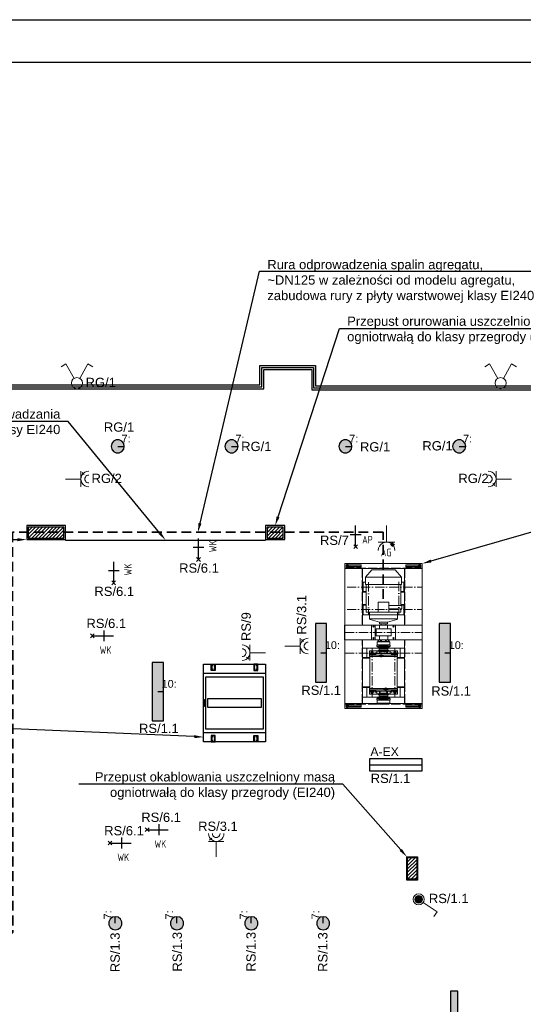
# Model space of a CAD drawing. Header units: millimetres. Extents: x -14609 to 44937, y 52278 to 67558.
# Tile 5 of 48: x 28094 to 28744, y 55630 to 56902. Entities that reach past the tile are written whole.
import ezdxf
from ezdxf import colors
from ezdxf.entities.mleader import LeaderData, LeaderLine
from ezdxf.math import Vec2, Vec3

# ---------------------------------------------------------------- set-up
doc = ezdxf.new("R2010")
doc.units = ezdxf.units.MM
for name, pattern in [('ACAD_ISO02W100', [15, 12, -3]), ('ACAD_ISO10W100', [18, 12, -3, 0, -3]), ('ArcadiaLine2077533452649863992', [0]), ('DASHED', [19.05, 12.7, -6.35])]:
    doc.linetypes.add(name, pattern=pattern)
for name, color, linetype, lineweight in [('axis', 70, 'ACAD_ISO10W100', 5), ('dim', 50, 'Continuous', 0), ('IE_Opisy', 7, 'Continuous', 15), ('IE_Schemat', 7, 'Continuous', 25), ('tasarxai', 7, 'ACAD_ISO02W100', 5)]:
    doc.layers.add(name, color=color, linetype=linetype, lineweight=lineweight)
for name, color, linetype, lineweight, true_color in [('IE_Gniazda', 7, 'Continuous', 25, 0xff2300), ('IE_Gniazda (technologia)', 7, 'Continuous', 25, 0xff2300), ('IE_Ośw.', 7, 'Continuous', 25, 0x0e518d), ('IE_P.poz', 7, 'Continuous', 30, 0x7e292c), ('IE_Paliwo', 7, 'Continuous', 30, 0xa65e2f), ('IE_Rury', 7, 'DASHED', 35, 0xdb0084), ('IE_WLZ', 7, 'Continuous', 30, 0xb42041)]:
    doc.layers.add(name, color=color, linetype=linetype, lineweight=lineweight, true_color=true_color)
doc.layers.add('IE_Trasy', color=7, linetype='Continuous', true_color=0x904684)
for name, color, linetype in [('Oświetlenie awaryjne', 1, 'Continuous'), ('rexp_Lum_Labels', 7, 'Continuous'), ('rexp_Oprawy', 7, 'Continuous')]:
    doc.layers.add(name, color=color, linetype=linetype)
doc.styles.add('Malanow_1_100', font='isocpeur.ttf')
doc.styles.add('MB_Elektryka', font='arial.ttf')
doc.styles.get("Standard").update_dxf_attribs({"font": 'arial.ttf'})

# ---------------------------------------------------------------- blocks, each defined once
blk = doc.blocks.new('*U6')
at = {"color": 0, "linetype": 'ArcadiaLine2077533452649863992', "lineweight": 18}
for p, q in [((10, 20), (-10, 20)), ((-5.7, 24.3), (-8.5, 21.5)), ((0, 20), (0, 0))]:
    blk.add_line(p, q, dxfattribs=at)
for major_axis in [(0, 10), (0, 5)]:
    blk.add_ellipse((0, 30), major_axis=major_axis, ratio=1, start_param=1.570796, end_param=4.712389, dxfattribs=at)
blk = doc.blocks.new('*U8')
at = {"color": 0, "linetype": 'ArcadiaLine2077533452649863992', "lineweight": 18}
for p, q in [((20, 0), (0, 0)), ((20, -10), (20, 10)), ((24.3, 5.7), (21.5, 8.5))]:
    blk.add_line(p, q, dxfattribs=at)
for major_axis in [(10, 0), (5, 0)]:
    blk.add_ellipse((30, 0), major_axis=major_axis, ratio=1, start_param=1.570796, end_param=4.712389, dxfattribs=at)
blk = doc.blocks.new('*U27')
at = {"layer": 'IE_Gniazda (technologia)'}
for p, q in [((0, -14), (0, 0)), ((-13, -4.5), (-17.9, -9.4)), ((-13, -9.4), (-17.9, -4.5)), ((-15.4, -7), (11.8, -7))]:
    blk.add_line(p, q, dxfattribs=at)
blk = doc.blocks.new('*U30')
at = {"color": 0, "linetype": 'ArcadiaLine2077533452649863992', "lineweight": 18}
for p, q in [((-21.3, 10.7), (-21.3, -10.7)), ((-21.3, 0), (0, 0)), ((-27, -7.1), (-24, -10.1)), ((-26, -6), (-22.9, -9.1)), ((-24.9, -5), (-21.9, -8))]:
    blk.add_line(p, q, dxfattribs=at)
blk.add_ellipse((-32, 0), major_axis=(0, -10.7), ratio=1, start_param=0, end_param=3.141593, dxfattribs=at)
blk = doc.blocks.new('*U67')
for points in [[(0, 0), (-6400, 0), (-6400, 4200), (0, 4200)], [(-55, 55), (-6200, 55), (-6200, 4145), (-55, 4145)]]:
    blk.add_lwpolyline(points, close=True)
blk = doc.blocks.new('rexp_lib_l_41')
at = {"layer": 'rexp_Oprawy', "true_color": 0x007fff}
blk.add_hatch(color=150, dxfattribs=at).paths.add_polyline_path([(-7.25, -37.75), (7.25, -37.75), (7.25, 37.75), (-7.25, 37.75)])
at = {"layer": 'rexp_Oprawy', "color": 150, "true_color": 0x007fff}
blk.add_lwpolyline([(-7.25, -37.75), (7.25, -37.75), (7.25, 37.75), (-7.25, 37.75)], close=True, dxfattribs=at)
at = {"layer": 'rexp_Oprawy', "color": 7}
blk.add_lwpolyline([(-7.25, -37.75), (7.25, -37.75), (7.25, 37.75), (-7.25, 37.75)], close=True, dxfattribs=at)
blk.add_lwpolyline([(0, 0), (7.25, 0)], dxfattribs=at)
at = {"layer": 'rexp_Lum_Labels', "flags": 8}
blk.add_attdef('Label', (5, 5), '', height=10, dxfattribs=at)
blk = doc.blocks.new('rexp_lib_l_29')
at = {"layer": 'rexp_Oprawy', "true_color": 0x00ff7f}
blk.add_hatch(color=110, dxfattribs=at).paths.add_polyline_path([(8.5, 0), (7.7, 3.7), (5.3, 6.6), (1.9, 8.3), (-1.9, 8.3), (-5.3, 6.6), (-7.7, 3.7), (-8.5, 0), (-7.7, -3.7), (-5.3, -6.6), (-1.9, -8.3), (1.9, -8.3), (5.3, -6.6), (7.7, -3.7)])
at = {"layer": 'rexp_Oprawy', "color": 110, "true_color": 0x00ff7f}
blk.add_lwpolyline([(8.5, 0), (7.7, 3.7), (5.3, 6.6), (1.9, 8.3), (-1.9, 8.3), (-5.3, 6.6), (-7.7, 3.7), (-8.5, 0), (-7.7, -3.7), (-5.3, -6.6), (-1.9, -8.3), (1.9, -8.3), (5.3, -6.6), (7.7, -3.7)], close=True, dxfattribs=at)
at = {"layer": 'rexp_Oprawy', "color": 7}
blk.add_lwpolyline([(8.5, 0), (7.7, 3.7), (5.3, 6.6), (1.9, 8.3), (-1.9, 8.3), (-5.3, 6.6), (-7.7, 3.7), (-8.5, 0), (-7.7, -3.7), (-5.3, -6.6), (-1.9, -8.3), (1.9, -8.3), (5.3, -6.6), (7.7, -3.7)], close=True, dxfattribs=at)
blk.add_lwpolyline([(0, 0), (8.5, 0)], dxfattribs=at)
at = {"layer": 'rexp_Lum_Labels', "flags": 8}
blk.add_attdef('Label', (5, 5), '', height=10, dxfattribs=at)
blk = doc.blocks.new('rexp_lib_l_13')
at = {"layer": 'rexp_Oprawy', "true_color": 0xff7f00}
blk.add_hatch(color=30, dxfattribs=at).paths.add_polyline_path([(-4.75, -62.25), (4.75, -62.25), (4.75, 62.25), (-4.75, 62.25)])
at = {"layer": 'rexp_Oprawy', "color": 30, "true_color": 0xff7f00}
blk.add_lwpolyline([(-4.75, -62.25), (4.75, -62.25), (4.75, 62.25), (-4.75, 62.25)], close=True, dxfattribs=at)
at = {"layer": 'rexp_Oprawy', "color": 7}
blk.add_lwpolyline([(-4.75, -62.25), (4.75, -62.25), (4.75, 62.25), (-4.75, 62.25)], close=True, dxfattribs=at)
blk.add_lwpolyline([(0, 0), (4.75, 0)], dxfattribs=at)
at = {"layer": 'rexp_Lum_Labels', "flags": 8}
blk.add_attdef('Label', (5, 5), '', height=10, dxfattribs=at)
blk = doc.blocks.new('EXL_210_LED_E2')
at = {"layer": 'Oświetlenie awaryjne', "linetype": 'ByBlock'}
blk.add_line((0, 8), (67.3, 8), dxfattribs=at)
blk.add_lwpolyline([(0, 16), (67.3, 16), (67.3, 0), (0, 0)], close=True, dxfattribs=at)
at = {"layer": 'Oświetlenie awaryjne', "insert": (0.7, 30.6, 3.1), "char_height": 11.25, "attachment_point": 1, "style": 'Malanow_1_100'}
blk.add_mtext_dynamic_manual_height_columns('{\\fArial|b0|i0|c238|p34;A-EX }', width=34.041, gutter_width=669.5, heights=[0], dxfattribs=at)
blk = doc.blocks.new('*U68')
at = {"linetype": 'Continuous'}
blk.add_hatch(color=0, dxfattribs=at).paths.add_polyline_path([(0, 2.2), (0.8, 2.2), (1.8, 2.5), (2.7, 3), (3.5, 3.6), (4.1, 4.3), (4.6, 5.2), (4.9, 6.2), (5, 7.2), (4.9, 8.2), (4.6, 9.1), (4.1, 10), (3.5, 10.8), (2.7, 11.4), (1.8, 11.8), (0.8, 12.1), (0, 12.2), (-0.8, 12.1), (-1.8, 11.8), (-2.7, 11.4), (-3.5, 10.8), (-4.1, 10), (-4.6, 9.1), (-4.9, 8.2), (-5, 7.2), (-4.9, 6.2), (-4.6, 5.2), (-4.1, 4.3), (-3.5, 3.6), (-2.7, 3), (-1.8, 2.5), (-0.8, 2.2)])
at = {"color": 0, "linetype": 'ArcadiaLine2077533452649863992', "lineweight": 18}
for p, q in [((5.9, 3.1), (23.7, -8.9)), ((23.7, -8.9), (19.7, -14.8))]:
    blk.add_line(p, q, dxfattribs=at)
for radius in [7.17, 5]:
    blk.add_circle((0, 7.2), radius, dxfattribs=at)
blk = doc.blocks.new('*U5')
at = {"color": 0, "linetype": 'ArcadiaLine2077533452649863992', "lineweight": 18}
for p, q in [((-20, 10), (-20, -10)), ((-20, 0), (0, 0)), ((-24.3, -5.7), (-21.5, -8.5))]:
    blk.add_line(p, q, dxfattribs=at)
for major_axis in [(-10, 0), (-5, 0)]:
    blk.add_ellipse((-30, 0), major_axis=major_axis, ratio=1, start_param=1.570796, end_param=4.712389, dxfattribs=at)
blk = doc.blocks.new('*U84')
at = {"color": 0, "linetype": 'ArcadiaLine2077533452649863992', "lineweight": 18}
for p, q in [((-14.3, 37), (-20.5, 33.4)), ((-3.6, 18.4), (-14.3, 37)), ((3.6, 18.4), (14.3, 37)), ((14.3, 37), (20.5, 33.4))]:
    blk.add_line(p, q, dxfattribs=at)
blk.add_circle((0, 12.2), 7.17, dxfattribs=at)

msp = doc.modelspace()

# ---------------------------------------------------------------- hatches: boundary and pattern name
at = {"layer": 'IE_P.poz'}
h = msp.add_hatch(dxfattribs=at)
h.set_pattern_fill('ANSI31', color=256)
h.set_pattern_definition([(45, (28105.1942, 56232.4938), (-2.24506, 2.24506), [])])
h.paths.add_polyline_path([(28151.2, 56246.5), (28105.2, 56246.5), (28105.2, 56232.5), (28151.2, 56232.5)])
h = msp.add_hatch(dxfattribs=at)
h.set_pattern_fill('ANSI31', color=256)
h.set_pattern_definition([(45, (28388.5137, 56232.4938), (-2.24506, 2.24506), [])])
h.paths.add_polyline_path([(28434.5, 56246.5), (28413.5, 56246.5), (28413.5, 56232.5), (28434.5, 56232.5)])
h = msp.add_hatch(dxfattribs=at)
h.set_pattern_fill('ANSI31', color=256)
h.set_pattern_definition([(45, (28595.0595, 55791.4938), (-2.24506, 2.24506), [])])
h.paths.add_polyline_path([(28595.1, 55819.5), (28606.9, 55819.5), (28606.9, 55791.5), (28595.1, 55791.5)])

# ---------------------------------------------------------------- linework, layer by layer
at = {"layer": 'axis', "color": 155, "true_color": 0x2874b2}
for p, q in [((28544.4, 56175.6), (28544.4, 56133.4)), ((28583.5, 56175.7), (28583.5, 56133.4)), ((28516.8, 56169.2), (28613.9, 56169.2)), ((28516.8, 56140), (28613.9, 56140)), ((28513.9, 56110.6), (28613.9, 56110.6)), ((28513.9, 56083.8), (28613.9, 56083.8)), ((28549.3, 56090.3), (28549.3, 56026.9)), ((28578.7, 56090.1), (28578.7, 56027))]:
    msp.add_line(p, q, dxfattribs=at)
at = {"layer": 'dim', "color": 155, "true_color": 0x2874b2}
for p, q in [((28516.7, 56194.1), (28516.7, 56198.4)), ((28516.7, 56196.2), (28535.5, 56196.2)), ((28517.3, 56193.4), (28517.3, 56199.1)), ((28518, 56198.4), (28518, 56194.1)), ((28611.2, 56196.2), (28592.4, 56196.2)), ((28609.8, 56198.4), (28609.8, 56194.1)), ((28610.5, 56193.4), (28610.5, 56199.1)), ((28611.2, 56194.1), (28611.2, 56198.4)), ((28513.9, 56193), (28613.9, 56193)), ((28536.8, 56193), (28536.8, 56119.9)), ((28540.7, 56182), (28549, 56191.4)), ((28549, 56191.4), (28578.8, 56191.4)), ((28578.8, 56191.4), (28587.2, 56182)), ((28591, 56193), (28591, 56119.9)), ((28537.7, 56175.5), (28537.7, 56162.4)), ((28590.2, 56175.5), (28590.2, 56162.4)), ((28537.6, 56146.6), (28537.6, 56133.3)), ((28590.2, 56146.6), (28590.2, 56133.3)), ((28546, 56133.1), (28581.8, 56133.1)), ((28548.5, 56119.9), (28513.7, 56119.9)), ((28513.7, 56119.7), (28513.7, 56101.1)), ((28546, 56128.2), (28546.1, 56127.9)), ((28546.8, 56127.3), (28558.6, 56123.9)), ((28548.5, 56101.1), (28548.5, 56119.7)), ((28581.1, 56127.3), (28569.2, 56123.9)), ((28581.8, 56128.2), (28581.7, 56127.9)), ((28513.7, 56101.1), (28548.5, 56101.1)), ((28537, 56018.6), (28537, 56101.1)), ((28555.9, 56094.4), (28571.9, 56094.4)), ((28556.1, 56098.2), (28556.1, 56099)), ((28556.1, 56099), (28561.3, 56099)), ((28556.5, 56099.2), (28557.9, 56099.2)), ((28557.2, 56100), (28557.2, 56099)), ((28559.8, 56099.2), (28561.2, 56099.2)), ((28560.5, 56100), (28560.5, 56099)), ((28568, 56099.2), (28566.6, 56099.2)), ((28566.6, 56099), (28571.7, 56099)), ((28567.3, 56100), (28567.3, 56099)), ((28571.4, 56099.2), (28569.9, 56099.2)), ((28570.7, 56100), (28570.7, 56099)), ((28571.7, 56098.2), (28571.7, 56099)), ((28590.9, 56018.6), (28590.9, 56101.1)), ((28542.5, 56090.3), (28542.5, 56077.1)), ((28552.7, 56081.2), (28545.8, 56081.2)), ((28553.8, 56084.3), (28553.8, 56081.5)), ((28557.2, 56090.7), (28557.2, 56091.7)), ((28557.7, 56087.4), (28557.7, 56086.4)), ((28563.8, 56080.3), (28558.2, 56080.3)), ((28558.4, 56085.9), (28569.5, 56085.9)), ((28558.8, 56080.9), (28563.2, 56080.9)), ((28559.1, 56084.3), (28559.1, 56083.2)), ((28561, 56079.7), (28561, 56080.9)), ((28568.8, 56084.3), (28568.8, 56083.2)), ((28570, 56091.5), (28571.4, 56091.5)), ((28570.2, 56086.7), (28570.2, 56087.4)), ((28570.7, 56090.7), (28570.7, 56091.7)), ((28570.9, 56086.7), (28570.9, 56086.4)), ((28574.1, 56084.3), (28574.1, 56081.5)), ((28575.2, 56081.2), (28582.1, 56081.2)), ((28585.4, 56090.3), (28585.4, 56077.1)), ((28563.2, 56079.7), (28558.8, 56079.7)), ((28542.5, 56040.1), (28542.5, 56027)), ((28552.7, 56036.3), (28545.8, 56036.3)), ((28553.8, 56033.3), (28553.8, 56036.1)), ((28557.7, 56030.1), (28557.7, 56031.2)), ((28558.4, 56031.6), (28569.5, 56031.6)), ((28559.1, 56033.3), (28559.1, 56034.4)), ((28564.1, 56037.2), (28569.6, 56037.2)), ((28564.7, 56037.9), (28569, 56037.9)), ((28569, 56036.6), (28564.7, 56036.6)), ((28566.8, 56037.9), (28566.8, 56036.6)), ((28568.8, 56033.3), (28568.8, 56034.4)), ((28570.2, 56030.9), (28570.2, 56030.1)), ((28570.9, 56030.9), (28570.9, 56031.2)), ((28574.1, 56033.3), (28574.1, 56036.1)), ((28575.2, 56036.3), (28582.1, 56036.3)), ((28585.3, 56040.1), (28585.3, 56027)), ((28513.9, 56018.6), (28613.9, 56018.6)), ((28516.7, 56017.5), (28516.7, 56013.2)), ((28517.3, 56018.2), (28517.3, 56012.5)), ((28518, 56013.2), (28518, 56017.5)), ((28555.9, 56023.1), (28571.9, 56023.1)), ((28556.1, 56019.3), (28556.1, 56018.6)), ((28556.5, 56018.3), (28557.9, 56018.3)), ((28557.2, 56026.8), (28557.2, 56025.8)), ((28557.2, 56017.5), (28557.2, 56018.6)), ((28559.6, 56017.7), (28558.7, 56018.5)), ((28559.6, 56017.7), (28568, 56017.7)), ((28559.8, 56018.3), (28561.2, 56018.3)), ((28560.5, 56017.5), (28560.5, 56018.6)), ((28568, 56018.3), (28566.6, 56018.3)), ((28567.3, 56017.5), (28567.3, 56018.6)), ((28568, 56017.7), (28568.9, 56018.5)), ((28571.4, 56018.3), (28569.9, 56018.3)), ((28570, 56026), (28571.4, 56026)), ((28570.7, 56026.9), (28570.7, 56025.8)), ((28570.7, 56017.5), (28570.7, 56018.6)), ((28571.7, 56019.3), (28571.7, 56018.6)), ((28609.8, 56013.2), (28609.8, 56017.5)), ((28610.5, 56018.2), (28610.5, 56012.5)), ((28611.2, 56017.5), (28611.2, 56013.2)), ((28516.7, 56015.3), (28535.5, 56015.3)), ((28611.2, 56015.3), (28592.4, 56015.3))]:
    msp.add_line(p, q, dxfattribs=at)
for points in [[(28513.9, 56012), (28513.9, 56199.5), (28613.9, 56199.5), (28613.9, 56012)], [(28540.7, 56172.5), (28540.7, 56182), (28587.2, 56182), (28587.2, 56172.5)], [(28557.2, 56136.6), (28557.2, 56149.7), (28570.7, 56149.7), (28570.7, 56136.6)], [(28570.7, 56141.2), (28570.7, 56145.2), (28587.4, 56145.2), (28587.4, 56141.2)], [(28546, 56128.2), (28546, 56136.6), (28581.8, 56136.6), (28581.8, 56128.2)], [(28548.5, 56101.1), (28548.5, 56119.9), (28553.3, 56119.9), (28553.3, 56101.1)], [(28558.6, 56121.8), (28558.6, 56123.9), (28569.2, 56123.9), (28569.2, 56121.8)], [(28560.8, 56119.9), (28560.8, 56121.8), (28567, 56121.8), (28567, 56119.9)], [(28579.4, 56101.1), (28579.4, 56119.9), (28613.9, 56119.9), (28613.9, 56101.1)], [(28555.9, 56098.2), (28555.9, 56094), (28571.9, 56094), (28571.9, 56098.2)], [(28556.5, 56099.7), (28556.5, 56099), (28557.9, 56099), (28557.9, 56099.7)], [(28556.7, 56099), (28556.7, 56098.8), (28557.8, 56098.8), (28557.8, 56099)], [(28558.4, 56085.3), (28558.4, 56093.5), (28569.5, 56093.5), (28569.5, 56085.3)], [(28558.4, 56093.5), (28558.4, 56085.4), (28569.5, 56085.4), (28569.5, 56093.5)], [(28558.4, 56093), (28558.4, 56092.5), (28569.5, 56092.5), (28569.5, 56093)], [(28559.8, 56099.7), (28559.8, 56099), (28561.2, 56099), (28561.2, 56099.7)], [(28560, 56099), (28560, 56098.8), (28561.1, 56098.8), (28561.1, 56099)], [(28561.3, 56098.9), (28561.3, 56100.9), (28566.6, 56100.9), (28566.6, 56098.9)], [(28568, 56099.7), (28568, 56099), (28566.6, 56099), (28566.6, 56099.7)], [(28567.9, 56099), (28567.9, 56098.8), (28566.7, 56098.8), (28566.7, 56099)], [(28571.4, 56099.7), (28571.4, 56099), (28569.9, 56099), (28569.9, 56099.7)], [(28571.2, 56099), (28571.2, 56098.8), (28570.1, 56098.8), (28570.1, 56099)], [(28547.1, 56081.8), (28547.1, 56084), (28551.3, 56084), (28551.3, 56081.8)], [(28547.5, 56081.2), (28547.5, 56081.8), (28551, 56081.8), (28551, 56081.2)], [(28548.1, 56084), (28548.1, 56086.2), (28550.3, 56086.2), (28550.3, 56084)], [(28548.2, 56081.8), (28548.2, 56084), (28550.2, 56084), (28550.2, 56081.8)], [(28552.7, 56083.2), (28552.7, 56081.2), (28575.2, 56081.2), (28575.2, 56083.2)], [(28553, 56083.2), (28553, 56084), (28554.6, 56084), (28554.6, 56083.2)], [(28556, 56091.7), (28556, 56092.5), (28558.4, 56092.5), (28558.4, 56091.7)], [(28556.5, 56091), (28556.5, 56091.7), (28557.8, 56091.7), (28557.8, 56091)], [(28556.5, 56091.5), (28556.5, 56091.7), (28557.8, 56091.7), (28557.8, 56091.5)], [(28556.9, 56087.1), (28556.9, 56086.4), (28558.4, 56086.4), (28558.4, 56087.1)], [(28558.4, 56091.6), (28558.4, 56091.1), (28569.5, 56091.1), (28569.5, 56091.6)], [(28558.4, 56089.7), (28558.4, 56089.2), (28569.5, 56089.2), (28569.5, 56089.7)], [(28558.4, 56087.8), (28558.4, 56087.3), (28569.5, 56087.3), (28569.5, 56087.8)], [(28558.4, 56083.2), (28558.4, 56084), (28559.8, 56084), (28559.8, 56083.2)], [(28569.5, 56083.2), (28569.5, 56084), (28568, 56084), (28568, 56083.2)], [(28569.5, 56092.5), (28569.5, 56091.7), (28571.8, 56091.7), (28571.8, 56092.5)], [(28570.9, 56086.7), (28570.9, 56087.2), (28569.5, 56087.2), (28569.5, 56086.7)], [(28570, 56091.1), (28570, 56091.7), (28571.4, 56091.7), (28571.4, 56091.1)], [(28574.8, 56083.2), (28574.8, 56084), (28573.3, 56084), (28573.3, 56083.2)], [(28580.7, 56081.8), (28580.7, 56084), (28576.5, 56084), (28576.5, 56081.8)], [(28580.3, 56081.2), (28580.3, 56081.8), (28576.9, 56081.8), (28576.9, 56081.2)], [(28579.7, 56084), (28579.7, 56086.2), (28577.5, 56086.2), (28577.5, 56084)], [(28579.6, 56081.8), (28579.6, 56084), (28577.7, 56084), (28577.7, 56081.8)], [(28546.2, 56038.2), (28546.2, 56079.4), (28581.6, 56079.4), (28581.6, 56038.2)], [(28547.1, 56035.8), (28547.1, 56033.5), (28551.3, 56033.5), (28551.3, 56035.8)], [(28547.5, 56036.3), (28547.5, 56035.8), (28551, 56035.8), (28551, 56036.3)], [(28548.1, 56033.5), (28548.1, 56031.3), (28550.3, 56031.3), (28550.3, 56033.5)], [(28548.2, 56035.8), (28548.2, 56033.5), (28550.2, 56033.5), (28550.2, 56035.8)], [(28552.7, 56034.4), (28552.7, 56036.3), (28575.2, 56036.3), (28575.2, 56034.4)], [(28553, 56034.4), (28553, 56033.5), (28554.6, 56033.5), (28554.6, 56034.4)], [(28556.9, 56030.4), (28556.9, 56031.2), (28558.4, 56031.2), (28558.4, 56030.4)], [(28558.4, 56034.4), (28558.4, 56033.5), (28559.8, 56033.5), (28559.8, 56034.4)], [(28558.4, 56024), (28558.4, 56032.2), (28569.5, 56032.2), (28569.5, 56024)], [(28558.4, 56029.8), (28558.4, 56030.2), (28569.5, 56030.2), (28569.5, 56029.8)], [(28569.5, 56034.4), (28569.5, 56033.5), (28568, 56033.5), (28568, 56034.4)], [(28570.9, 56030.9), (28570.9, 56030.4), (28569.5, 56030.4), (28569.5, 56030.9)], [(28574.8, 56034.4), (28574.8, 56033.5), (28573.3, 56033.5), (28573.3, 56034.4)], [(28580.7, 56035.8), (28580.7, 56033.5), (28576.5, 56033.5), (28576.5, 56035.8)], [(28580.3, 56036.3), (28580.3, 56035.8), (28576.9, 56035.8), (28576.9, 56036.3)], [(28579.7, 56033.5), (28579.7, 56031.3), (28577.5, 56031.3), (28577.5, 56033.5)], [(28579.6, 56035.8), (28579.6, 56033.5), (28577.7, 56033.5), (28577.7, 56035.8)], [(28555.9, 56019.3), (28555.9, 56023.5), (28571.9, 56023.5), (28571.9, 56019.3)], [(28556, 56025.8), (28556, 56025), (28558.4, 56025), (28558.4, 56025.8)], [(28556.5, 56026.5), (28556.5, 56025.8), (28557.8, 56025.8), (28557.8, 56026.5)], [(28556.5, 56026), (28556.5, 56025.8), (28557.8, 56025.8), (28557.8, 56026)], [(28556.5, 56017.8), (28556.5, 56018.6), (28557.9, 56018.6), (28557.9, 56017.8)], [(28556.7, 56018.6), (28556.7, 56018.7), (28557.8, 56018.7), (28557.8, 56018.6)], [(28558.4, 56027.9), (28558.4, 56028.3), (28569.5, 56028.3), (28569.5, 56027.9)], [(28558.4, 56026), (28558.4, 56026.4), (28569.5, 56026.4), (28569.5, 56026)], [(28558.4, 56024.5), (28558.4, 56025), (28569.5, 56025), (28569.5, 56024.5)], [(28559.8, 56017.8), (28559.8, 56018.6), (28561.2, 56018.6), (28561.2, 56017.8)], [(28560, 56018.6), (28560, 56018.7), (28561.1, 56018.7), (28561.1, 56018.6)], [(28568, 56017.8), (28568, 56018.6), (28566.6, 56018.6), (28566.6, 56017.8)], [(28567.9, 56018.6), (28567.9, 56018.7), (28566.7, 56018.7), (28566.7, 56018.6)], [(28569.5, 56025), (28569.5, 56025.8), (28571.8, 56025.8), (28571.8, 56025)], [(28571.4, 56017.8), (28571.4, 56018.6), (28569.9, 56018.6), (28569.9, 56017.8)], [(28570, 56026.5), (28570, 56025.8), (28571.4, 56025.8), (28571.4, 56026.5)], [(28571.2, 56018.6), (28571.2, 56018.7), (28570.1, 56018.7), (28570.1, 56018.6)]]:
    msp.add_lwpolyline(points, close=True, dxfattribs=at)
for points in [[(28516.7, 56197.7), (28515.8, 56197.7), (28515.8, 56194.8), (28516.7, 56194.8)], [(28518, 56194.8), (28535, 56194.8), (28535, 56197.7), (28518, 56197.7)], [(28609.8, 56194.8), (28592.9, 56194.8), (28592.9, 56197.7), (28609.8, 56197.7)], [(28611.2, 56197.7), (28612, 56197.7), (28612, 56194.8), (28611.2, 56194.8)], [(28541.4, 56162.4), (28536.8, 56162.4), (28536.8, 56175.5), (28540.7, 56175.5)], [(28586.4, 56141.2), (28586.4, 56136.6), (28541.4, 56136.6), (28541.4, 56172.5), (28586.4, 56172.5), (28586.4, 56145.2)], [(28587.2, 56175.5), (28591, 56175.5), (28591, 56162.4), (28586.4, 56162.4)], [(28546, 56133.3), (28536.8, 56133.3), (28536.8, 56146.6), (28541.4, 56146.6)], [(28586.4, 56146.6), (28591, 56146.6), (28591, 56133.3), (28581.8, 56133.3)], [(28558.6, 56101.1), (28553.3, 56101.1), (28553.3, 56119.9), (28579.4, 56119.9), (28579.4, 56101.1), (28569.3, 56101.1)], [(28558.4, 56092.5), (28555.3, 56092.5), (28555.3, 56094), (28572.5, 56094), (28572.5, 56092.5), (28569.5, 56092.5)], [(28546.2, 56077.1), (28537, 56077.1), (28537, 56090.3), (28558.4, 56090.3)], [(28558.4, 56086.7), (28545.8, 56086.7), (28545.8, 56079.4), (28582.1, 56079.4), (28582.1, 56086.7), (28569.5, 56086.7)], [(28558.4, 56086.4), (28555.3, 56086.4), (28555.3, 56083.2), (28572.5, 56083.2), (28572.5, 56086.4), (28569.5, 56086.4)], [(28569.5, 56090.3), (28590.9, 56090.3), (28590.9, 56077.1), (28581.6, 56077.1)], [(28558.4, 56027), (28537, 56027), (28537, 56040.1), (28546.2, 56040.1)], [(28558.4, 56030.9), (28545.8, 56030.9), (28545.8, 56038.2), (28582.1, 56038.2), (28582.1, 56030.9), (28569.5, 56030.9)], [(28558.4, 56031.2), (28555.3, 56031.2), (28555.3, 56034.4), (28572.5, 56034.4), (28572.5, 56031.2), (28569.5, 56031.2)], [(28581.6, 56040.1), (28590.9, 56040.1), (28590.9, 56027), (28569.5, 56027)], [(28516.7, 56013.9), (28515.8, 56013.9), (28515.8, 56016.8), (28516.7, 56016.8)], [(28518, 56016.8), (28535, 56016.8), (28535, 56013.9), (28518, 56013.9)], [(28558.4, 56025), (28555.3, 56025), (28555.3, 56023.5), (28572.5, 56023.5), (28572.5, 56025), (28569.5, 56025)], [(28609.8, 56016.8), (28592.9, 56016.8), (28592.9, 56013.9), (28609.8, 56013.9)], [(28611.2, 56013.9), (28612, 56013.9), (28612, 56016.8), (28611.2, 56016.8)]]:
    msp.add_lwpolyline(points, dxfattribs=at)
for centre in [(28551, 56118.1), (28576.9, 56118.1), (28551, 56103), (28576.9, 56103)]:
    msp.add_circle(centre, 0.782, dxfattribs=at)
for centre, radius, start, end in [((28517.3, 56196.2), 1.38, 119.0846, 240.9154), ((28517.3, 56196.2), 1.09, 127.9097, 232.0903), ((28517.3, 56198.4), 0.691, 0, 180), ((28517.3, 56196.2), 1.38, 300.9216, 59.0784), ((28517.3, 56196.2), 1.09, 310.5047, 49.4953), ((28610.5, 56196.2), 1.38, 120.9216, 239.0784), ((28610.5, 56196.2), 1.09, 130.5047, 229.4953), ((28610.5, 56198.4), 0.691, 0, 180), ((28610.5, 56196.2), 1.38, 299.0846, 60.9154), ((28610.5, 56196.2), 1.09, 307.9097, 52.0903), ((28517.3, 56194.1), 0.691, 180, 0), ((28610.5, 56194.1), 0.691, 180, 0), ((28547.1, 56128.3), 1.1, 205.6933, 253.6068), ((28580.8, 56128.3), 1.1, 286.3932, 334.3067), ((28558.8, 56080.3), 0.618, 90, 270), ((28561, 56080.4), 1.53, 33.2954, 146.7046), ((28561, 56080.4), 1.12, 48.6076, 131.3924), ((28563.2, 56080.3), 0.618, 270, 90), ((28561, 56080.4), 1.53, 206.3521, 333.6479), ((28561, 56080.4), 1.12, 217.3448, 322.6552), ((28564.7, 56037.2), 0.618, 90, 270), ((28566.8, 56037.2), 1.53, 26.3521, 153.6479), ((28566.8, 56037.2), 1.53, 213.2954, 326.7046), ((28566.8, 56037.2), 1.12, 37.3448, 142.6552), ((28566.8, 56037.2), 1.12, 228.6076, 311.3924), ((28569, 56037.2), 0.618, 270, 90), ((28517.3, 56017.5), 0.691, 0, 180), ((28610.5, 56017.5), 0.691, 0, 180), ((28517.3, 56015.3), 1.38, 119.0846, 240.9154), ((28517.3, 56015.3), 1.09, 127.9097, 232.0903), ((28517.3, 56013.2), 0.691, 180, 0), ((28517.3, 56015.3), 1.38, 300.9216, 59.0784), ((28517.3, 56015.3), 1.09, 310.5047, 49.4953), ((28610.5, 56015.3), 1.38, 120.9216, 239.0784), ((28610.5, 56015.3), 1.09, 130.5047, 229.4953), ((28610.5, 56013.2), 0.691, 180, 0), ((28610.5, 56015.3), 1.38, 299.0846, 60.9154), ((28610.5, 56015.3), 1.09, 307.9097, 52.0903)]:
    msp.add_arc(centre, radius, start, end, dxfattribs=at)
at = {"layer": 'IE_P.poz'}
for points in [[(28153.2, 56248.5), (28103.2, 56248.5), (28103.2, 56230.5), (28153.2, 56230.5)], [(28151.2, 56246.5), (28105.2, 56246.5), (28105.2, 56232.5), (28151.2, 56232.5)], [(28436.5, 56248.5), (28411.5, 56248.5), (28411.5, 56230.5), (28436.5, 56230.5)], [(28434.5, 56246.5), (28413.5, 56246.5), (28413.5, 56232.5), (28434.5, 56232.5)], [(28594.1, 55820.5), (28607.9, 55820.5), (28607.9, 55790.5), (28594.1, 55790.5)], [(28595.1, 55819.5), (28606.9, 55819.5), (28606.9, 55791.5), (28595.1, 55791.5)]]:
    msp.add_lwpolyline(points, close=True, dxfattribs=at)
msp.add_lwpolyline([(28153.2, 56229.9), (28411.5, 56229.9)], dxfattribs=at)
at = {"layer": 'IE_Paliwo'}
for points in [[(28411.5, 55969.3), (28331.5, 55969.3), (28331.5, 56069.3), (28411.5, 56069.3)], [(28331.5, 56069.3), (28411.5, 56069.3), (28411.5, 56057.3), (28331.5, 56057.3)], [(28341.5, 56069.3), (28346.5, 56069.3), (28346.5, 56061.3), (28341.5, 56061.3)], [(28401.5, 56069.3), (28396.5, 56069.3), (28396.5, 56061.3), (28401.5, 56061.3)], [(28334.5, 56053.3), (28408.5, 56053.3), (28408.5, 55985.3), (28334.5, 55985.3)], [(28332.7, 56023.8), (28334, 56023.8), (28334, 56014.8), (28332.7, 56014.8)], [(28336.5, 56013.8), (28406.5, 56013.8), (28406.5, 56024.8), (28336.5, 56024.8)], [(28331.5, 55981.3), (28411.5, 55981.3), (28411.5, 55969.3), (28331.5, 55969.3)], [(28341.5, 55969.3), (28346.5, 55969.3), (28346.5, 55977.3), (28341.5, 55977.3)], [(28401.5, 55969.3), (28396.5, 55969.3), (28396.5, 55977.3), (28401.5, 55977.3)]]:
    msp.add_lwpolyline(points, close=True, dxfattribs=at)
for centre in [(28344, 56065.3), (28399, 56065.3), (28344, 55973.3), (28399, 55973.3)]:
    msp.add_ellipse(centre, major_axis=(0, -4), ratio=0.375, dxfattribs=at)
at = {"layer": 'IE_Rury'}
msp.add_lwpolyline([(28563.3, 56153.8), (28563.3, 56239.9), (28085, 56239.9), (28085.1, 55722.9), (27672, 55274.3)], dxfattribs=at)
at = {"layer": 'IE_Schemat', "color": 155, "linetype": 'ArcadiaLine2077533452649863992', "lineweight": 18, "true_color": 0x2874b2}
msp.add_lwpolyline([(28613.9, 56199.5), (28513.9, 56199.5), (28513.9, 56012), (28613.9, 56012)], close=True, dxfattribs=at)
at = {"layer": 'IE_Trasy'}
for points in [[(26270.2, 56123.5), (26270.2, 56423.5), (26270.2, 56430.5), (28404.2, 56430.5), (28404.2, 56455.5), (28476.2, 56455.5), (28476.2, 56429), (28766.2, 56429), (28766.2, 55511.5), (28766.2, 54754.5), (29171.2, 54754.5), (29171.2, 54655.5)], [(26275.2, 56123.5), (26275.2, 56423.5), (26275.2, 56425.5), (28409.2, 56425.5), (28409.2, 56450.5), (28471.2, 56450.5), (28471.2, 56424), (28761.2, 56424), (28761.2, 55511.5), (28761.2, 54749.5), (29166.2, 54749.5), (29166.2, 54655.5)]]:
    msp.add_lwpolyline(points, dxfattribs=at)
at = {"layer": 'IE_WLZ'}
msp.add_lwpolyline([(26272.7, 56123.5), (26272.7, 56423.5), (26274.2, 56428), (28406.7, 56428), (28406.7, 56453), (28473.7, 56453), (28473.7, 56426.5), (28763.7, 56426.5), (28763.7, 55511.5), (28763.7, 54752), (29167.2, 54752), (29167.2, 54655.5)], dxfattribs=at)
at = {"layer": 'tasarxai', "color": 155, "true_color": 0x2874b2}
for p, q in [((28513.9, 56193.5), (28613.9, 56193.5)), ((28536.3, 56193), (28536.3, 56119.9)), ((28591.5, 56193), (28591.5, 56119.9)), ((28536.8, 56163.3), (28541.4, 56163.3)), ((28586.4, 56163.3), (28591, 56163.3)), ((28536.8, 56145.6), (28541.4, 56145.6)), ((28586.4, 56145.7), (28590.2, 56145.7)), ((28536.4, 56018.6), (28536.4, 56101.1)), ((28591.5, 56018.6), (28591.5, 56101.1)), ((28537, 56078), (28546.2, 56078)), ((28581.6, 56078), (28591.5, 56078)), ((28537, 56039.3), (28546.2, 56039.3)), ((28581.6, 56039.3), (28591.5, 56039.3)), ((28513.9, 56018), (28613.9, 56018))]:
    msp.add_line(p, q, dxfattribs=at)
for points in [[(28558.7, 56119.9), (28558.7, 56115), (28569.2, 56115), (28569.2, 56119.9)], [(28554.3, 56115), (28554.3, 56106.3), (28573.7, 56106.3), (28573.7, 56115)], [(28558.6, 56100.9), (28558.6, 56106.3), (28569.3, 56106.3), (28569.3, 56100.9)]]:
    msp.add_lwpolyline(points, close=True, dxfattribs=at)

# ---------------------------------------------------------------- block references
msp.add_blockref('*U67', (32226.2, 52702.4))
for p, rotation in [((28520.9, 56236.7), 90), ((28318, 56220.2), 90), ((28208.6, 56190.1), 90), ((28203.3, 56113.1), 360), ((28274.1, 55862.5), 360), ((28226.1, 55845.3), 360)]:
    msp.add_blockref('*U27', p, dxfattribs=dict(rotation=rotation))
at = {"layer": 'IE_Gniazda'}
for name, p in [('*U8', (28153.2, 56308.8)), ('*U5', (28729.2, 56308.8))]:
    msp.add_blockref(name, p, dxfattribs=at)
at = {"layer": 'IE_Gniazda', "rotation": 89.99998127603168}
msp.add_blockref('*U30', (28567.9, 56248.5), dxfattribs=at)
at = {"layer": 'IE_Gniazda', "color": 95, "true_color": 0x48a43f}
for name, p in [('*U5', (28411.5, 56084.3)), ('*U8', (28436.5, 56092.9)), ('*U6', (28347.9, 55820.5))]:
    msp.add_blockref(name, p, dxfattribs=at)
at = {"layer": 'IE_Ośw.'}
for p in [(28168, 56420.5), (28715.1, 56420.5)]:
    msp.add_blockref('*U84', p, dxfattribs=at)
at = {"layer": 'IE_Ośw.', "rotation": 1.123874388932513e-06}
msp.add_blockref('*U68', (28609.4, 55758.3), dxfattribs=at)
at = {"layer": 'Oświetlenie awaryjne', "linetype": 'ByBlock', "rotation": 360}
msp.add_blockref('EXL_210_LED_E2', (28546.3, 55931.4), dxfattribs=at)
at = {"layer": 'rexp_Oprawy'}
ref = msp.add_blockref('rexp_lib_l_29', (28220.7, 56351), dxfattribs=at)
ref.add_attrib('Label', '7:', (28225.7, 56356), dxfattribs={"layer": 'rexp_Lum_Labels', "height": 10, "rotation": 360})
ref = msp.add_blockref('rexp_lib_l_29', (28367.7, 56351), dxfattribs=at)
ref.add_attrib('Label', '7:', (28372.7, 56356), dxfattribs={"layer": 'rexp_Lum_Labels', "height": 10, "rotation": 360})
ref = msp.add_blockref('rexp_lib_l_29', (28514.7, 56351), dxfattribs=at)
ref.add_attrib('Label', '7:', (28519.7, 56356), dxfattribs={"layer": 'rexp_Lum_Labels', "height": 10, "rotation": 360})
ref = msp.add_blockref('rexp_lib_l_29', (28661.7, 56351), dxfattribs=at)
ref.add_attrib('Label', '7:', (28666.7, 56356), dxfattribs={"layer": 'rexp_Lum_Labels', "height": 10, "rotation": 360})
ref = msp.add_blockref('rexp_lib_l_41', (28483.2, 56084.1, 245), dxfattribs=at)
ref.add_attrib('Label', '10:', (28488.2, 56089.1, 245), dxfattribs={"layer": 'rexp_Lum_Labels', "height": 10})
ref = msp.add_blockref('rexp_lib_l_41', (28643.2, 56084.1, 245), dxfattribs=at)
ref.add_attrib('Label', '10:', (28648.2, 56089.1, 245), dxfattribs={"layer": 'rexp_Lum_Labels', "height": 10})
ref = msp.add_blockref('rexp_lib_l_41', (28272.4, 56034.1, 245), dxfattribs=at)
ref.add_attrib('Label', '10:', (28277.4, 56039.1, 245), dxfattribs={"layer": 'rexp_Lum_Labels', "height": 10})
ref = msp.add_blockref('rexp_lib_l_29', (28217.6, 55734.6, 220), dxfattribs=dict(at, rotation=90.00000000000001))
ref.add_attrib('Label', '7:', (28212.6, 55739.6, 220), dxfattribs={"layer": 'rexp_Lum_Labels', "height": 10, "rotation": 90})
ref = msp.add_blockref('rexp_lib_l_29', (28297.2, 55734.6, 220), dxfattribs=dict(at, rotation=90.00000000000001))
ref.add_attrib('Label', '7:', (28292.2, 55739.6, 220), dxfattribs={"layer": 'rexp_Lum_Labels', "height": 10, "rotation": 90})
ref = msp.add_blockref('rexp_lib_l_29', (28393.2, 55734.6, 220), dxfattribs=dict(at, rotation=90.00000000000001))
ref.add_attrib('Label', '7:', (28388.2, 55739.6, 220), dxfattribs={"layer": 'rexp_Lum_Labels', "height": 10, "rotation": 90})
ref = msp.add_blockref('rexp_lib_l_29', (28486, 55734.6, 220), dxfattribs=dict(at, rotation=90.00000000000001))
ref.add_attrib('Label', '7:', (28481, 55739.6, 220), dxfattribs={"layer": 'rexp_Lum_Labels', "height": 10, "rotation": 90})
ref = msp.add_blockref('rexp_lib_l_13', (28655.3, 55584.6, 220), dxfattribs=at)
ref.add_attrib('Label', '3:', (28660.3, 55589.6, 220), dxfattribs={"layer": 'rexp_Lum_Labels', "height": 10})

# ---------------------------------------------------------------- texts
at = {"layer": 'IE_Gniazda', "char_height": 12, "width": 196.556, "attachment_point": 1, "style": 'MB_Elektryka'}
for s, insert in [('RG/2', (28186.9, 56315.6)), ('RG/2', (28660.6, 56315.6)), ('RS/7', (28481.9, 56235.6)), ('RS/6.1', (28300, 56199.7)), ('RS/6.1', (28190.6, 56169.6)), ('RS/6.1', (28180.3, 56128.2)), ('RS/6.1', (28251.1, 55877.6)), ('RS/3.1', (28324.5, 55866)), ('RS/6.1', (28203.2, 55860.3))]:
    msp.add_mtext(s, dxfattribs=dict(at, insert=insert))
at = {"layer": 'IE_Gniazda', "char_height": 12, "width": 196.556, "attachment_point": 1, "rotation": 90, "style": 'MB_Elektryka'}
for s, insert in [('RS/3.1', (28452.1, 56107.7)), ('RS/9', (28380.5, 56099.4))]:
    msp.add_mtext(s, dxfattribs=dict(at, insert=insert))
at = {"layer": 'IE_Gniazda (technologia)', "char_height": 9.8, "width": 21.572, "attachment_point": 4, "style": 'MB_Elektryka'}
for s, insert in [('{\\fISOCPEUR|b0|i0|c238|p34;\\W0.8;AP}', (28536.4, 56230.4)), ('{\\fISOCPEUR|b0|i0|c238|p34;\\W0.8;AG}', (28560.5, 56213.8)), ('{\\fISOCPEUR|b0|i0|c238|p34;\\W0.8;WK}', (28197.4, 56087.7)), ('{\\fISOCPEUR|b0|i0|c238|p34;\\W0.8;WK}', (28268.1, 55837.1)), ('{\\fISOCPEUR|b0|i0|c238|p34;\\W0.8;WK}', (28220.2, 55819.9))]:
    msp.add_mtext(s, dxfattribs=dict(at, insert=insert))
at = {"layer": 'IE_Gniazda (technologia)', "char_height": 9.8, "width": 21.572, "attachment_point": 4, "rotation": 90, "style": 'MB_Elektryka'}
for insert in [(28343.4, 56214.2), (28234, 56184.2)]:
    msp.add_mtext('{\\fISOCPEUR|b0|i0|c238|p34;\\W0.8;WK}', dxfattribs=dict(at, insert=insert))
at = {"layer": 'IE_Ośw.', "char_height": 12, "width": 196.556, "attachment_point": 1, "style": 'MB_Elektryka'}
for s, insert in [('RG/1', (28179.2, 56439.6)), ('RG/1', (28202.8, 56381.9)), ('RG/1', (28380.1, 56356.9)), ('RG/1', (28533.5, 56356.4)), ('RG/1', (28614.1, 56357.7)), ('RS/1.1', (28457.8, 56041.8)), ('RS/1.1', (28625.6, 56040.9)), ('RS/1.1', (28248.2, 55992.5)), ('RS/1.1', (28547.4, 55927.9)), ('RS/1.1', (28622.5, 55772.7))]:
    msp.add_mtext(s, dxfattribs=dict(at, insert=insert))
at = {"layer": 'IE_Ośw.', "char_height": 12, "width": 196.556, "attachment_point": 1, "rotation": 90, "style": 'MB_Elektryka'}
for insert in [(28211.3, 55671.4), (28291.5, 55672.2), (28386.8, 55672.2), (28479.5, 55671.8)]:
    msp.add_mtext('RS/1.3', dxfattribs=dict(at, insert=insert))

# ---------------------------------------------------------------- leaders
at = {"layer": 'IE_Opisy', "linetype": 'ArcadiaLine2077533452649863992', "lineweight": 18}
ml = msp.add_multileader_mtext('Standard', dxfattribs=at)
ml.set_content('Rura odprowadzenia spalin agregatu,\\P~DN125 w zależności od modelu agregatu, \\Pzabudowa rury z płyty warstwowej klasy EI240\\P ', color=256)
ml.set_leader_properties()
ml.build(insert=Vec2(0, 0))
ml.multileader.update_dxf_attribs({"text_left_attachment_type": 6, "text_right_attachment_type": 6, "arrow_head_size": 12})
ctx = ml.context
ctx.base_point, ctx.char_height, ctx.arrow_head_size, ctx.plane_origin = Vec3(28411.9, 56577.6), 12, 12, Vec3(28348.1, 56248.9)
ctx.left_attachment, ctx.right_attachment = 6, 6
notes = []
notes.append((ctx, [(0, (1, 1, 0), (28403.9, 56577.6), (1, 0), 8, [(0, [(28324.2, 56239.9)], 256, [])])]))
ctx.mtext.insert, ctx.mtext.flow_direction = Vec3(28413.9, 56592), 5
ml = msp.add_multileader_mtext('Standard', dxfattribs=at)
ml.set_content('Przepust orurowania uszczelniony masą \\Pogniotrwałą do klasy przegrody (EI240)', color=256)
ml.set_leader_properties()
ml.build(insert=Vec2(0, 0))
ml.multileader.update_dxf_attribs({"text_left_attachment_type": 6, "text_right_attachment_type": 6, "arrow_head_size": 12})
ctx = ml.context
ctx.base_point, ctx.char_height, ctx.arrow_head_size, ctx.plane_origin = Vec3(28515, 56503.3), 12, 12, Vec3(28567.1, 56393.9)
ctx.left_attachment, ctx.right_attachment = 6, 6
notes.append((ctx, [(0, (1, 1, 0), (28507, 56503.3), (1, 0), 8, [(0, [(28424, 56248.5)], 256, [])])]))
ctx.mtext.insert, ctx.mtext.flow_direction = Vec3(28517, 56518.8), 5
ml = msp.add_multileader_mtext('Standard', dxfattribs=at)
ml.set_content('Zabudowa rury odprowadzania\\Pspalin, płyta warstwowa klasy EI240', color=256)
ml.set_leader_properties()
ml.build(insert=Vec2(0, 0))
ml.multileader.update_dxf_attribs({"text_left_attachment_type": 6, "text_right_attachment_type": 6, "arrow_head_size": 12})
ctx = ml.context
ctx.base_point, ctx.char_height, ctx.arrow_head_size, ctx.plane_origin = Vec3(27878.5, 56383.3), 12, 12, Vec3(28348.1, 56154.8)
ctx.left_attachment, ctx.right_attachment, ctx.text_align_type = 6, 6, 2
notes.append((ctx, [(0, (1, 1, 0), (28156.6, 56383.3), (-1, 0), 8, [(0, [(28282.4, 56229.9)], 256, [])])]))
ctx.mtext.insert, ctx.mtext.alignment, ctx.mtext.flow_direction = Vec3(28146.6, 56398.8), 3, 5
ml = msp.add_multileader_mtext('Standard', dxfattribs=at)
ml.set_content('Projektowany agregat prądotwórczy GDW20B/FNE\\Pmoc znamionowa 16.6 kW, 20.7 kVA', color=256)
ml.set_leader_properties()
ml.build(insert=Vec2(0, 0))
ml.multileader.update_dxf_attribs({"text_left_attachment_type": 6, "text_right_attachment_type": 6, "arrow_head_size": 12})
ctx = ml.context
ctx.base_point, ctx.char_height, ctx.arrow_head_size, ctx.plane_origin = Vec3(29069.9, 56329.9), 12, 12, Vec3(28637.9, 56208.5)
ctx.left_attachment, ctx.right_attachment = 6, 6
notes.append((ctx, [(0, (1, 1, 0), (29061.9, 56329.9), (1, 0), 8, [(0, [(28613.9, 56199.5)], 256, [])])]))
ctx.mtext.insert, ctx.mtext.flow_direction = Vec3(29071.9, 56344.3), 5
ml = msp.add_multileader_mtext('Standard', dxfattribs=at)
ml.set_content('Przepust orurowania uszczelniony masą \\Pogniotrwałą do klasy przegrody (EI240)', color=256)
ml.set_leader_properties()
ml.build(insert=Vec2(0, 0))
ml.multileader.update_dxf_attribs({"text_left_attachment_type": 6, "text_right_attachment_type": 6, "arrow_head_size": 12})
ctx = ml.context
ctx.base_point, ctx.char_height, ctx.arrow_head_size, ctx.plane_origin = Vec3(27496.7, 56226.5), 12, 12, Vec3(27654.3, 56117.2)
ctx.left_attachment, ctx.right_attachment, ctx.text_align_type = 6, 6, 2
notes.append((ctx, [(0, (1, 1, 0), (27807, 56226.5), (-1, 0), 8, [(0, [(28103.2, 56230.5)], 256, [])])]))
ctx.mtext.insert, ctx.mtext.alignment, ctx.mtext.flow_direction = Vec3(27797, 56242), 3, 5
ml = msp.add_multileader_mtext('Standard', dxfattribs=at)
ml.set_content('Zbiornik paliwa 450 l, certyfikowany\\PCM450 CLASSIC ', color=256)
ml.set_leader_properties()
ml.build(insert=Vec2(0, 0))
ml.multileader.update_dxf_attribs({"text_left_attachment_type": 6, "text_right_attachment_type": 6, "arrow_head_size": 12})
ctx = ml.context
ctx.base_point, ctx.char_height, ctx.arrow_head_size, ctx.plane_origin = Vec3(27534.8, 55997.6), 12, 12, Vec3(28109, 56056.4)
ctx.left_attachment, ctx.right_attachment, ctx.text_align_type = 6, 6, 2
notes.append((ctx, [(0, (1, 1, 0), (27810, 55997.6), (-1, 0), 8, [(0, [(28331.5, 55975.3)], 256, [])])]))
ctx.mtext.insert, ctx.mtext.alignment, ctx.mtext.flow_direction = Vec3(27800, 56012), 3, 5
ml = msp.add_multileader_mtext('Standard', dxfattribs=at)
ml.set_content('Przepust okablowania uszczelniony masą \\Pogniotrwałą do klasy przegrody (EI240)', color=256)
ml.set_leader_properties()
ml.build(insert=Vec2(0, 0))
ml.multileader.update_dxf_attribs({"text_left_attachment_type": 6, "text_right_attachment_type": 6, "arrow_head_size": 12})
ctx = ml.context
ctx.base_point, ctx.char_height, ctx.arrow_head_size, ctx.plane_origin = Vec3(28190.8, 55914.3), 12, 12, Vec3(28146.2, 55697.2)
ctx.left_attachment, ctx.right_attachment, ctx.text_align_type = 6, 6, 2
notes.append((ctx, [(0, (1, 1, 0), (28511.4, 55914.3), (-1, 0), 8, [(0, [(28594.1, 55820.5)], 256, [])])]))
ctx.mtext.insert, ctx.mtext.alignment, ctx.mtext.flow_direction = Vec3(28501.4, 55929.9), 3, 5
for ctx, leaders in notes:
    for number, flags, end, landing, length, lines in leaders:
        leader = LeaderData()
        leader.index, (leader.has_last_leader_line, leader.has_dogleg_vector, leader.attachment_direction) = number, flags
        leader.last_leader_point, leader.dogleg_vector, leader.dogleg_length = Vec3(end), Vec3(landing), length
        for number, points, colour, breaks in lines:
            line = LeaderLine()
            line.index, line.vertices, line.color, line.breaks = number, Vec3.list(points), colors.encode_raw_color(colour), breaks
            leader.lines.append(line)
        ctx.leaders.append(leader)

doc.saveas('drawing.dxf')
